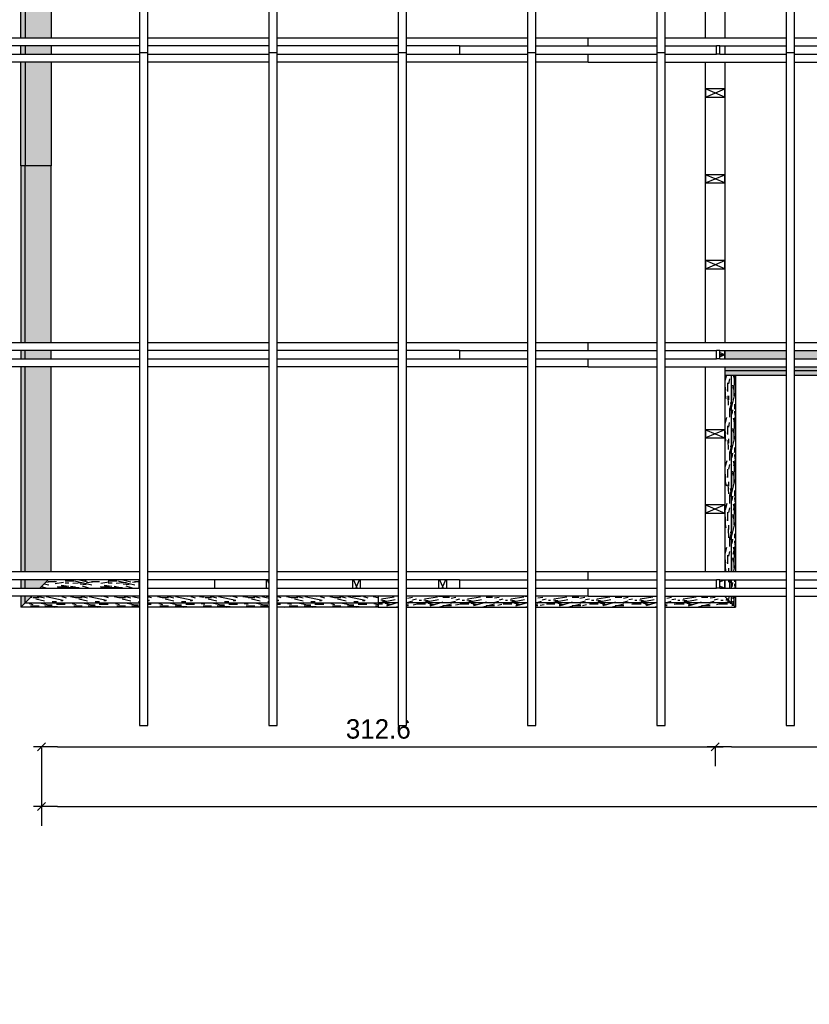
# Model space of a CAD drawing. Header units: millimetres. Extents: x 19458 to 19711, y 4351 to 4752.
# Tile 7 of 256: x 19485.17 to 19488.84, y 4513.9 to 4518.47. Entities that reach past the tile are written whole.
import ezdxf

# ---------------------------------------------------------------- set-up
doc = ezdxf.new("R2010")
doc.units = ezdxf.units.MM
doc.set_wipeout_variables(frame=1)
for name, color, linetype in [('0 @ 0.5', 7, 'Continuous'), ('ALFAJIAS', 3, 'Continuous'), ('BOTAGUAS', 8, 'Continuous'), ('CLAVADORES', 1, 'Continuous'), ('cotas', 1, 'Continuous'), ('cotas @ 500', 1, 'Continuous'), ('PANELES PARED', 8, 'Continuous')]:
    doc.layers.add(name, color=color, linetype=linetype)
doc.styles.add('century gothic', font='GOTHIC.TTF')
doc.styles.add('COTAS SMC', font='GOTHIC.TTF')
doc.dimstyles.new('ANOTATIVE 100 SMCONSTRUCCIONES', dxfattribs={"dimscale": 0, "dimtxt": 0.18, "dimasz": 0.15, "dimexe": 0.18, "dimexo": 0.09, "dimgap": 0.1, "dimtad": 1, "dimzin": 0, "dimdsep": 46, "dimtxsty": 'century gothic', "dimblk1": 'FLECHA1', "dimblk2": 'FLECHA1', "dimsah": 1, "dimcen": 0.18, "dimdle": 0.075, "dimclrd": 1, "dimclre": 1, "dimclrt": 2, "dimaunit": 1, "dimadec": 0, "dimazin": 0, "dimtfac": 0.75, "dimtix": 1, "dimtmove": 2, "dimatfit": 3, "dimfxl": 0.09, "dimtvp": 1.5, "dimtfill": 1, "dimtolj": 1, "dimtzin": 0, "dimarcsym": 0})
doc.dimstyles.new('ANOTATIVE CM SMCONSTRUCCIONES', dxfattribs={"dimscale": 0, "dimtxt": 0.18, "dimasz": 0.15, "dimexe": 0.18, "dimexo": 0.18, "dimgap": 0.07, "dimtad": 1, "dimdec": 1, "dimlfac": 100, "dimdsep": 46, "dimtxsty": 'century gothic', "dimblk1": 'FLECHA1', "dimblk2": 'FLECHA1', "dimsah": 1, "dimcen": 0.18, "dimdle": 0.075, "dimclrd": 1, "dimclre": 1, "dimclrt": 2, "dimaunit": 1, "dimadec": 0, "dimazin": 2, "dimtfac": 0.75, "dimtdec": 1, "dimtix": 1, "dimtmove": 2, "dimatfit": 3, "dimfxl": 0.09, "dimtvp": 1.5, "dimtfill": 1, "dimtolj": 1, "dimtzin": 0, "dimarcsym": 0})
doc.dimstyles.new('PIES SMCONSTRUCCIONES', dxfattribs={"dimscale": 0, "dimtxt": 0.18, "dimasz": 0.2, "dimexe": 0.18, "dimexo": 0, "dimgap": 0.1, "dimtad": 1, "dimdec": 0, "dimlfac": 39.370079, "dimzin": 0, "dimdsep": 46, "dimlunit": 4, "dimtxsty": 'COTAS SMC', "dimblk1": 'FLECHA1', "dimblk2": 'FLECHA1', "dimsah": 1, "dimcen": 0.2, "dimdle": 0.075, "dimclrd": 1, "dimclre": 1, "dimclrt": 2, "dimaunit": 1, "dimadec": 0, "dimazin": 0, "dimtfac": 0.75, "dimtdec": 0, "dimtix": 1, "dimtmove": 2, "dimatfit": 3, "dimfxl": 0.09, "dimtvp": 1.5, "dimtfill": 1, "dimtolj": 1, "dimtzin": 0, "dimarcsym": 0})
pattern_1 = [(0, (31.14303, 0.156), (0, 0.2), [0.04, -0.16]), (8.9726, (31.145034, 0.048), (1.200000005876, 0.199999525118), [0.0384708, -3.8086058]), (5.7105, (31.143034, 0.06), (1.800000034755, 0.19999710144), [0.0401996, -1.9697752]), (344.5779, (31.1430343, 0.12), (2.1999999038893, -0.5999974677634), [0.0601664, -5.9564754]), (353.6599, (31.147034, 0.186), (0.200000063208, 4.086e-07), [0.0362216, -1.7748552]), (345.0686, (31.153034, 0.072), (0.799999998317, -0.199999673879), [0.0310484, -3.0737864]), (348.6901, (31.083034, 0.188), (0.2000000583, 7.413e-08), [0.0815844, -0.9382194]), (5.7105, (31.145034, 0.03), (1.800000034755, 0.19999710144), [0.0200998, -1.989875]), (0, (31.14303, 0.114), (0, 0.2), [0.02, -0.18]), (0, (31.10303, 0.138), (0, 0.2), [0.06, -0.14]), (11.3099, (31.143034, 0.168), (0.79999995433, 0.19999948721), [0.020396, -0.9994078]), (2.7263, (31.123034, 0.094), (4.0000000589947, 0.1999992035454), [0.0420476, -4.1627116]), (352.4054, (31.133034, 0.088), (1.599999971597, -0.19999873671), [0.0302654, -2.9962834]), (0, (31.12303, 0.012), (0, 0.2), [0.04, -0.16]), (358.8309, (31.1030343, 0.002), (0.2000000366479, 1.5360345e-07), [0.0980204, -9.70402]), (0, (31.10303, 0.152), (0, 0.2), [0.02, -0.18]), (0, (31.12303, 0.168), (0, 0.2), [0.02, -0.18]), (0, (31.03303, 0.186), (0, 0.2), [0.03, -0.17]), (350.5377, (31.087034, 0.196), (0.200000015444, 7.752e-08), [0.0608276, -1.1557248]), (0, (31.02303, 0.196), (0, 0.2), [0.04, -0.16]), (0, (31.00103, 0.016), (0, 0.2), [0.022, -0.178]), (0, (31.10303, 0.026), (0, 0.2), [0.02, -0.18]), (0, (31.00103, 0.032), (0, 0.2), [0.042, -0.158]), (5.4403, (31.103034, 0.044), (1.9999999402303, 0.199998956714), [0.04219, -4.1768144]), (0, (31.10503, 0.06), (0, 0.2), [0.038, -0.162]), (0, (31.00103, 0.064), (0, 0.2), [0.022, -0.178]), (358.8309, (31.0250343, 0.096), (0.2000000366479, 1.5360345e-07), [0.0980204, -9.70402]), (0, (31.04303, 0.114), (0, 0.2), [0.02, -0.18]), (0, (31.02303, 0.12), (0, 0.2), [0.02, -0.18]), (0, (31.10303, 0.12), (0, 0.2), [0.04, -0.16]), (0, (31.06303, 0.124), (0, 0.2), [0.02, -0.18]), (0, (31.02303, 0.148), (0, 0.2), [0.04, -0.16]), (19.6538, (31.077034, 0.064), (2.200000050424, 0.79999891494), [0.0297322, -2.9434812]), (11.3099, (31.043034, 0.12), (0.79999995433, 0.19999948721), [0.020396, -0.9994078]), (11.3099, (31.123034, 0.11), (0.79999995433, 0.19999948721), [0.020396, -0.9994078]), (5.7105, (31.063034, 0.186), (1.800000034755, 0.19999710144), [0.0200998, -1.989875]), (349.6952, (31.001034, 0.2), (1.199999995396, -0.19999893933), [0.0223606, -2.213707]), (348.6901, (31.023034, 0.016), (0.2000000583, 7.413e-08), [0.020396, -0.9994078]), (90, (31.04303, 0.012), (-0.2, 1e-17), [0, -0.2]), (346.6076, (31.001034, 0.124), (3.400000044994, -0.7999939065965), [0.043174, -4.2742308]), (11.3099, (31.123034, 0.152), (0.79999995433, 0.19999948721), [0.020396, -0.9994078]), (10.3048, (31.123034, 0.026), (0.999999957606, 0.199999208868), [0.0223606, -2.213707]), (348.6901, (31.063034, 0.114), (0.2000000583, 7.413e-08), [0.020396, -0.9994078]), (348.6901, (31.083034, 0.124), (0.2000000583, 7.413e-08), [0.020396, -0.9994078]), (341.5651, (31.001034, 0.104), (0.19999995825, 2.3367e-07), [0.0252982, -0.6071572]), (345.9638, (31.023034, 0.172), (0.19999992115, 2.4875e-07), [0.0824622, -0.7421588]), (343.3008, (31.063034, 0.186), (1.399999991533, -0.39999874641), [0.0626418, -2.025419]), (0, (31.06303, 0.196), (0, 0.2), [0.024, -0.176]), (345.9638, (31.043034, 0.032), (0.19999992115, 2.4875e-07), [0.0824622, -0.7421588]), (345.9638, (31.023034, 0.046), (0.19999992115, 2.4875e-07), [0.0824622, -0.7421588]), (345.9638, (31.023034, 0.064), (0.19999992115, 2.4875e-07), [0.0824622, -0.7421588]), (349.6952, (31.001034, 0.152), (1.199999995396, -0.19999893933), [0.0223606, -2.213707]), (345.9638, (31.063034, 0.148), (0.19999992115, 2.4875e-07), [0.041231, -0.78339]), (349.6952, (31.001034, 0.088), (1.199999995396, -0.19999893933), [0.0223606, -2.213707]), (357.6141, (31.105034, 0.074), (0.199999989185, 2.452822e-07), [0.0480416, -4.756123]), (349.6952, (31.083034, 0.11), (1.199999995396, -0.19999893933), [0.0223606, -2.213707]), (12.5288, (31.105034, 0.106), (0.800000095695, 0.199999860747), [0.018439, -1.8254698]), (349.5626, (31.0010343, 0.078), (2.199999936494, -0.3999970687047), [0.0772788, -7.650591]), (351.8699, (31.077034, 0.064), (0.199999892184, -4.835e-08), [0.0282842, -1.3859292]), (4.7636, (31.023034, 0.084), (2.199999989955, 0.199998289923), [0.0481664, -2.3601524]), (0, (31.07103, 0.088), (0, 0.2), [0.062, -0.138]), (344.7449, (31.001034, 0.178), (0.799999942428, -0.199999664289), [0.0228036, -2.2575472]), (350.5377, (31.043034, 0.012), (0.200000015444, 7.752e-08), [0.0608276, -1.1557248]), (340.0169, (31.001034, 0.054), (0.599999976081, -0.19999986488), [0.0234094, -2.3175304]), (0, (31.16303, 0.172), (0, 0.2), [0.01, -0.19]), (0, (31.16303, 0.084), (0, 0.2), [0.02, -0.18]), (11.3099, (31.163034, 0.012), (0.79999995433, 0.19999948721), [0.020396, -0.9994078]), (0, (31.16503, 0.032), (0, 0.2), [0.036, -0.164]), (343.3008, (31.163034, 0.138), (1.399999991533, -0.39999874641), [0.0208806, -2.0671802]), (348.0207, (31.1650343, 0.096), (3.7999999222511, -0.8002195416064), [0.0368014, -6.7101288]), (90, (31.16303, 0.012), (-0.2, 1e-17), [0, -0.2]), (0, (31.18303, 0.016), (0, 0.2), [0.018, -0.182]), (0, (31.18303, 0.054), (0, 0.2), [0.018, -0.182]), (0, (31.18303, 0.064), (0, 0.2), [0.018, -0.182]), (336.0376, (31.183034, 0.132), (1.400000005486, -0.599997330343), [0.0196978, -1.9500724]), (348.5163, (31.1830343, 0.156), (0.99999999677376, -0.2000310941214), [0.0183676, -13.043105]), (341.5651, (31.183034, 0.084), (0.19999995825, 2.3367e-07), [0.0189736, -0.6134816]), (347.4712, (31.183034, 0.182), (1.000000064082, -0.19999992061), [0.018439, -1.8254698])]

# ---------------------------------------------------------------- blocks, each defined once
blk = doc.blocks.new('FLECHA1')
at = {"color": 4}
blk.add_line((-0.246176, -0.248081), (0.248081, 0.25), dxfattribs=at)
at = {"color": 1}
blk.add_line((-1, 0), (0.496162, 0), dxfattribs=at)
blk = doc.blocks.new('*D509')
at = {"layer": 'cotas', "color": 1, "lineweight": -2, "transparency": 16777216}
for p, q in [((19614.326, 4625.8448), (19614.326, 4700.8448)), ((19570.9836, 4550.8448), (19524.326, 4550.8448)), ((19614.326, 4548.4298), (19614.326, 4550.8448)), ((19570.5339, 4548.4298), (19524.326, 4548.4298)), ((19614.326, 4473.4298), (19614.326, 4398.4298))]:
    blk.add_line(p, q, dxfattribs=at)
at = {"layer": 'Defpoints', "color": 0, "transparency": 16777216}
for p in [(19614.326, 4550.8448), (19615.9836, 4550.8448), (19615.5339, 4548.4298)]:
    blk.add_point(p, dxfattribs=at)
at = {"layer": 'cotas', "color": 1, "lineweight": -2, "transparency": 16777216, "xscale": 75, "yscale": 75, "zscale": 75}
for p, rotation in [((19614.326, 4550.8448), 270), ((19614.326, 4548.4298), 90)]:
    blk.add_blockref('FLECHA1', p, dxfattribs=dict(at, rotation=rotation))
at = {"layer": 'cotas', "color": 2, "transparency": 16777216, "insert": (19517.3376, 4549.6373), "char_height": 90, "attachment_point": 5, "rotation": 90, "style": 'century gothic', "bg_fill": 3, "box_fill_scale": 1.1, "bg_fill_color": 256, "bg_fill_true_color": 13158600, "bg_fill_transparency": 0}
blk.add_mtext('\\A1;2.42', dxfattribs=at)
blk = doc.blocks.new('*D564')
at = {"layer": 'cotas', "color": 1, "lineweight": -2, "transparency": 16777216}
for p, q in [((19620.0128, 4651.7533), (19620.0128, 4751.7533)), ((19620.4168, 4551.7533), (19530.0128, 4551.7533)), ((19620.0128, 4550.5333), (19620.0128, 4551.7533)), ((19620.4168, 4550.5333), (19530.0128, 4550.5333)), ((19620.0128, 4450.5333), (19620.0128, 4350.5333))]:
    blk.add_line(p, q, dxfattribs=at)
at = {"layer": 'Defpoints', "color": 0, "transparency": 16777216}
for p in [(19620.0128, 4551.7533), (19620.4168, 4551.7533), (19620.4168, 4550.5333)]:
    blk.add_point(p, dxfattribs=at)
at = {"layer": 'cotas', "color": 1, "lineweight": -2, "transparency": 16777216, "xscale": 100, "yscale": 100, "zscale": 100}
for p, rotation in [((19620.0128, 4551.7533), 270), ((19620.0128, 4550.5333), 90)]:
    blk.add_blockref('FLECHA1', p, dxfattribs=dict(at, rotation=rotation))
at = {"layer": 'cotas', "color": 2, "transparency": 16777216, "insert": (19523.8809, 4551.1433), "char_height": 90, "attachment_point": 5, "rotation": 90, "style": 'COTAS SMC', "bg_fill": 3, "box_fill_scale": 1.1, "bg_fill_color": 256, "bg_fill_true_color": 13158600, "bg_fill_transparency": 0}
blk.add_mtext("\\A1;4'", dxfattribs=at)
blk = doc.blocks.new('*D119')
at = {"color": 1, "lineweight": -2, "transparency": 16777216}
for p, q in [((19485.2736, 4515.0891), (19485.2736, 4515.0046)), ((19485.3486, 4515.0946), (19488.3248, 4515.0946)), ((19488.3998, 4515.0891), (19488.3998, 4515.0046))]:
    blk.add_line(p, q, dxfattribs=at)
at = {"layer": 'Defpoints', "color": 0, "transparency": 16777216}
for p in [(19485.2736, 4515.1791), (19488.3998, 4515.1791), (19488.3998, 4515.0946)]:
    blk.add_point(p, dxfattribs=at)
at = {"color": 1, "lineweight": -2, "transparency": 16777216, "xscale": 0.075, "yscale": 0.075, "zscale": 0.075, "rotation": 180}
blk.add_blockref('FLECHA1', (19485.2736, 4515.0946), dxfattribs=at)
at = {"color": 1, "lineweight": -2, "transparency": 16777216, "xscale": 0.075, "yscale": 0.075, "zscale": 0.075}
blk.add_blockref('FLECHA1', (19488.3998, 4515.0946), dxfattribs=at)
at = {"color": 2, "transparency": 16777216, "insert": (19486.8367, 4515.1768), "char_height": 0.09, "attachment_point": 5, "style": 'century gothic', "bg_fill": 3, "box_fill_scale": 1.1, "bg_fill_color": 256, "bg_fill_true_color": 13158600, "bg_fill_transparency": 0}
blk.add_mtext('\\A1;312.6', dxfattribs=at)
blk = doc.blocks.new('*D120')
at = {"color": 1, "lineweight": -2, "transparency": 16777216}
for p, q in [((19490.0498, 4515.0994), (19490.0498, 4515.0046)), ((19488.3998, 4515.0891), (19488.3998, 4515.0046)), ((19488.4748, 4515.0946), (19489.9748, 4515.0946))]:
    blk.add_line(p, q, dxfattribs=at)
at = {"layer": 'Defpoints', "color": 0, "transparency": 16777216}
for p in [(19488.3998, 4515.1791), (19490.0498, 4515.1894), (19490.0498, 4515.0946)]:
    blk.add_point(p, dxfattribs=at)
at = {"color": 1, "lineweight": -2, "transparency": 16777216, "xscale": 0.075, "yscale": 0.075, "zscale": 0.075, "rotation": 180}
blk.add_blockref('FLECHA1', (19488.3998, 4515.0946), dxfattribs=at)
at = {"color": 1, "lineweight": -2, "transparency": 16777216, "xscale": 0.075, "yscale": 0.075, "zscale": 0.075}
blk.add_blockref('FLECHA1', (19490.0498, 4515.0946), dxfattribs=at)
at = {"color": 2, "transparency": 16777216, "insert": (19489.2248, 4515.1768), "char_height": 0.09, "attachment_point": 5, "style": 'century gothic', "bg_fill": 3, "box_fill_scale": 1.1, "bg_fill_color": 256, "bg_fill_true_color": 13158600, "bg_fill_transparency": 0}
blk.add_mtext('\\A1;165', dxfattribs=at)
blk = doc.blocks.new('*D123')
at = {"color": 1, "lineweight": -2, "transparency": 16777216}
for p, q in [((19495.4635, 4515.1494), (19495.4635, 4514.7279)), ((19485.2736, 4515.0891), (19485.2736, 4514.7279)), ((19485.3486, 4514.8179), (19495.3885, 4514.8179))]:
    blk.add_line(p, q, dxfattribs=at)
at = {"layer": 'Defpoints', "color": 0, "transparency": 16777216}
for p in [(19495.4635, 4515.2394), (19485.2736, 4515.1791), (19495.4635, 4514.8179)]:
    blk.add_point(p, dxfattribs=at)
at = {"color": 1, "lineweight": -2, "transparency": 16777216, "xscale": 0.075, "yscale": 0.075, "zscale": 0.075, "rotation": 180}
blk.add_blockref('FLECHA1', (19485.2736, 4514.8179), dxfattribs=at)
at = {"color": 1, "lineweight": -2, "transparency": 16777216, "xscale": 0.075, "yscale": 0.075, "zscale": 0.075}
blk.add_blockref('FLECHA1', (19495.4635, 4514.8179), dxfattribs=at)
at = {"color": 2, "transparency": 16777216, "insert": (19490.3686, 4514.9001), "char_height": 0.09, "attachment_point": 5, "style": 'century gothic', "bg_fill": 3, "box_fill_scale": 1.1, "bg_fill_color": 256, "bg_fill_true_color": 13158600, "bg_fill_transparency": 0}
blk.add_mtext('\\A1;1019', dxfattribs=at)
blk = doc.blocks.new('*D112')
at = {"color": 1, "lineweight": -2, "transparency": 16777216}
for p, q in [((19485.1386, 4522.2209), (19483.7063, 4522.2209)), ((19483.7963, 4515.8675), (19483.7963, 4522.1459)), ((19485.1386, 4515.7925), (19483.7063, 4515.7925))]:
    blk.add_line(p, q, dxfattribs=at)
at = {"layer": 'Defpoints', "color": 0, "transparency": 16777216}
for p in [(19483.7963, 4522.2209), (19485.2286, 4522.2209), (19485.2286, 4515.7925)]:
    blk.add_point(p, dxfattribs=at)
at = {"color": 1, "lineweight": -2, "transparency": 16777216, "xscale": 0.075, "yscale": 0.075, "zscale": 0.075}
for p, rotation in [((19483.7963, 4522.2209), 90), ((19483.7963, 4515.7925), 270)]:
    blk.add_blockref('FLECHA1', p, dxfattribs=dict(at, rotation=rotation))
at = {"color": 2, "transparency": 16777216, "insert": (19483.714, 4519.0067), "char_height": 0.09, "attachment_point": 5, "rotation": 90, "style": 'century gothic', "bg_fill": 3, "box_fill_scale": 1.1, "bg_fill_color": 256, "bg_fill_true_color": 13158600, "bg_fill_transparency": 0}
blk.add_mtext('\\A1;642.8', dxfattribs=at)
blk = doc.blocks.new('B08')
blk.add_wipeout([(19476.2108, 4516.8175), (19476.2108, 4516.9575), (19474.2871, 4516.9575), (19474.2871, 4516.8175)]).dxf.layer = 'BOTAGUAS'
at = {"layer": 'BOTAGUAS'}
h = blk.add_hatch(dxfattribs=at)
h.set_pattern_fill('MADERA_03', color=250, scale=0.2, pattern_type=2)
h.set_pattern_definition(pattern_1)
h.paths.add_polyline_path([(19476.2108, 4516.8175), (19476.2108, 4516.9575), (19474.2871, 4516.9575), (19474.2871, 4516.8175)])
blk.add_line((19476.2108, 4516.8375), (19474.2871, 4516.8375), dxfattribs=at)
blk.add_lwpolyline([(19476.2108, 4516.8175), (19476.2108, 4516.9575), (19474.2871, 4516.9575), (19474.2871, 4516.8175)], close=True, dxfattribs=at)
blk = doc.blocks.new('B02')
blk.add_wipeout([(19443.983, 4515.7425), (19444.123, 4515.8825), (19445.6411, 4515.8825), (19445.6411, 4515.7425)]).dxf.layer = 'BOTAGUAS'
at = {"layer": 'BOTAGUAS'}
h = blk.add_hatch(dxfattribs=at)
h.set_pattern_fill('MADERA_03', color=250, scale=0.2, pattern_type=2)
h.set_pattern_definition(pattern_1)
h.paths.add_polyline_path([(19443.983, 4515.7425), (19444.123, 4515.8825), (19445.6411, 4515.8825), (19445.6411, 4515.7425)])
blk.add_line((19444.003, 4515.7625), (19445.6411, 4515.7625), dxfattribs=at)
blk.add_lwpolyline([(19443.983, 4515.7425), (19444.123, 4515.8825), (19445.6411, 4515.8825), (19445.6411, 4515.7425)], close=True, dxfattribs=at)
blk = doc.blocks.new('B03')
blk.add_wipeout([(19447.2492, 4516.8675), (19447.2992, 4516.8675), (19447.2992, 4515.7425), (19447.1592, 4515.8825), (19447.1592, 4516.9125), (19447.2492, 4516.9125)]).dxf.layer = 'BOTAGUAS'
at = {"layer": 'BOTAGUAS'}
h = blk.add_hatch(dxfattribs=at)
h.set_pattern_fill('MADERA_03', color=250, scale=0.2, angle=90, pattern_type=2)
h.set_pattern_definition([(90, (12.65866, 0.142), (-0.2, 1e-17), [0.04, -0.16]), (98.9726, (12.766661, 0.144), (-0.199999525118, 1.200000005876), [0.0384708, -3.8086058]), (95.7105, (12.754661, 0.142), (-0.19999710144, 1.800000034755), [0.0401996, -1.9697752]), (74.5779, (12.694661, 0.142), (0.5999974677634, 2.1999999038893), [0.0601664, -5.9564754]), (83.6599, (12.62866, 0.146), (-4.086e-07, 0.200000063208), [0.0362216, -1.7748552]), (75.0686, (12.742661, 0.152), (0.199999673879, 0.799999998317), [0.0310484, -3.0737864]), (78.6901, (12.62666, 0.082), (-7.413e-08, 0.2000000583), [0.0815844, -0.9382194]), (95.7105, (12.784661, 0.144), (-0.19999710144, 1.800000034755), [0.0200998, -1.989875]), (90, (12.70066, 0.142), (-0.2, 1e-17), [0.02, -0.18]), (90, (12.67666, 0.102), (-0.2, 1e-17), [0.06, -0.14]), (101.3099, (12.64666, 0.142), (-0.19999948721, 0.79999995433), [0.020396, -0.9994078]), (92.7263, (12.720661, 0.122), (-0.1999992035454, 4.0000000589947), [0.0420476, -4.1627116]), (82.4054, (12.726661, 0.132), (0.19999873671, 1.599999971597), [0.0302654, -2.9962834]), (90, (12.80266, 0.122), (-0.2, 1e-17), [0.04, -0.16]), (88.8309, (12.812661, 0.102), (-1.5360345e-07, 0.2000000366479), [0.0980204, -9.70402]), (90, (12.66266, 0.102), (-0.2, 1e-17), [0.02, -0.18]), (90, (12.64666, 0.122), (-0.2, 1e-17), [0.02, -0.18]), (90, (12.62866, 0.032), (-0.2, 1e-17), [0.03, -0.17]), (80.5377, (12.61866, 0.086), (-7.752e-08, 0.200000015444), [0.0608276, -1.1557248]), (90, (12.61866, 0.022), (-0.2, 1e-17), [0.04, -0.16]), (90, (12.79866, 1e-18), (-0.2, 1e-17), [0.022, -0.178]), (90, (12.78866, 0.102), (-0.2, 1e-17), [0.02, -0.18]), (90, (12.78266, 2e-18), (-0.2, 1e-17), [0.042, -0.158]), (95.4403, (12.770661, 0.102), (-0.199998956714, 1.9999999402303), [0.04219, -4.1768144]), (90, (12.75466, 0.104), (-0.2, 1e-17), [0.038, -0.162]), (90, (12.75066, 4e-18), (-0.2, 1e-17), [0.022, -0.178]), (88.8309, (12.718661, 0.024), (-1.5360345e-07, 0.2000000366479), [0.0980204, -9.70402]), (90, (12.70066, 0.042), (-0.2, 1e-17), [0.02, -0.18]), (90, (12.69466, 0.022), (-0.2, 1e-17), [0.02, -0.18]), (90, (12.69466, 0.102), (-0.2, 1e-17), [0.04, -0.16]), (90, (12.69066, 0.062), (-0.2, 1e-17), [0.02, -0.18]), (90, (12.66666, 0.022), (-0.2, 1e-17), [0.04, -0.16]), (109.6538, (12.750661, 0.076), (-0.79999891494, 2.200000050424), [0.0297322, -2.9434812]), (101.3099, (12.69466, 0.042), (-0.19999948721, 0.79999995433), [0.020396, -0.9994078]), (101.3099, (12.70466, 0.122), (-0.19999948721, 0.79999995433), [0.020396, -0.9994078]), (95.7105, (12.628661, 0.062), (-0.19999710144, 1.800000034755), [0.0200998, -1.989875]), (79.6952, (12.614661, 1e-17), (0.19999893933, 1.199999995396), [0.0223606, -2.213707]), (78.6901, (12.79866, 0.022), (-7.413e-08, 0.2000000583), [0.020396, -0.9994078]), (180, (12.80266, 0.042), (-2e-17, -0.2), [0, -0.2]), (76.6076, (12.690661, 8e-18), (0.7999939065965, 3.400000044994), [0.043174, -4.2742308]), (101.3099, (12.66266, 0.122), (-0.19999948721, 0.79999995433), [0.020396, -0.9994078]), (100.3048, (12.788661, 0.122), (-0.199999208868, 0.999999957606), [0.0223606, -2.213707]), (78.6901, (12.70066, 0.062), (-7.413e-08, 0.2000000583), [0.020396, -0.9994078]), (78.6901, (12.69066, 0.082), (-7.413e-08, 0.2000000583), [0.020396, -0.9994078]), (71.5651, (12.71066, 6e-18), (-2.3367e-07, 0.19999995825), [0.0252982, -0.6071572]), (75.9638, (12.64266, 0.022), (-2.4875e-07, 0.19999992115), [0.0824622, -0.7421588]), (73.3008, (12.628661, 0.062), (0.39999874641, 1.399999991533), [0.0626418, -2.025419]), (90, (12.61866, 0.062), (-0.2, 1e-17), [0.024, -0.176]), (75.9638, (12.78266, 0.042), (-2.4875e-07, 0.19999992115), [0.0824622, -0.7421588]), (75.9638, (12.76866, 0.022), (-2.4875e-07, 0.19999992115), [0.0824622, -0.7421588]), (75.9638, (12.75066, 0.022), (-2.4875e-07, 0.19999992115), [0.0824622, -0.7421588]), (79.6952, (12.662661, 9e-18), (0.19999893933, 1.199999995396), [0.0223606, -2.213707]), (75.9638, (12.66666, 0.062), (-2.4875e-07, 0.19999992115), [0.041231, -0.78339]), (79.6952, (12.726661, 5e-18), (0.19999893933, 1.199999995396), [0.0223606, -2.213707]), (87.6141, (12.740661, 0.104), (-2.452822e-07, 0.199999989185), [0.0480416, -4.756123]), (79.6952, (12.704661, 0.082), (0.19999893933, 1.199999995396), [0.0223606, -2.213707]), (102.5288, (12.70866, 0.104), (-0.199999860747, 0.800000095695), [0.018439, -1.8254698]), (79.5626, (12.736661, 5e-18), (0.3999970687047, 2.199999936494), [0.0772788, -7.650591]), (81.8699, (12.75066, 0.076), (4.835e-08, 0.199999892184), [0.0282842, -1.3859292]), (94.7636, (12.730661, 0.022), (-0.199998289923, 2.199999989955), [0.0481664, -2.3601524]), (90, (12.72666, 0.07), (-0.2, 1e-17), [0.062, -0.138]), (74.7449, (12.636661, 1e-17), (0.199999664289, 0.799999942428), [0.0228036, -2.2575472]), (80.5377, (12.80266, 0.042), (-7.752e-08, 0.200000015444), [0.0608276, -1.1557248]), (70.0169, (12.760661, 3e-18), (0.19999986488, 0.599999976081), [0.0234094, -2.3175304]), (90, (12.64266, 0.162), (-0.2, 1e-17), [0.01, -0.19]), (90, (12.73066, 0.162), (-0.2, 1e-17), [0.02, -0.18]), (101.3099, (12.80266, 0.162), (-0.19999948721, 0.79999995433), [0.020396, -0.9994078]), (90, (12.78266, 0.164), (-0.2, 1e-17), [0.036, -0.164]), (73.3008, (12.676661, 0.162), (0.39999874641, 1.399999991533), [0.0208806, -2.0671802]), (78.0207, (12.718661, 0.164), (0.8002195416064, 3.7999999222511), [0.0368014, -6.7101288]), (180, (12.80266, 0.162), (-2e-17, -0.2), [0, -0.2]), (90, (12.79866, 0.182), (-0.2, 1e-17), [0.018, -0.182]), (90, (12.76066, 0.182), (-0.2, 1e-17), [0.018, -0.182]), (90, (12.75066, 0.182), (-0.2, 1e-17), [0.018, -0.182]), (66.0376, (12.682661, 0.182), (0.599997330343, 1.400000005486), [0.0196978, -1.9500724]), (78.5163, (12.658661, 0.182), (0.2000310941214, 0.99999999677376), [0.0183676, -13.043105]), (71.5651, (12.73066, 0.182), (-2.3367e-07, 0.19999995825), [0.0189736, -0.6134816]), (77.4712, (12.63266, 0.182), (0.19999992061, 1.000000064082), [0.018439, -1.8254698])])
h.paths.add_polyline_path([(19447.2492, 4516.8675), (19447.2992, 4516.8675), (19447.2992, 4515.7425), (19447.1592, 4515.8825), (19447.1592, 4516.9125), (19447.2492, 4516.9125)])
blk.add_line((19447.2792, 4515.7625), (19447.2792, 4516.8675), dxfattribs=at)
blk.add_lwpolyline([(19447.2492, 4516.8675), (19447.2992, 4516.8675), (19447.2992, 4515.7425), (19447.1592, 4515.8825), (19447.1592, 4516.9125), (19447.2492, 4516.9125)], close=True, dxfattribs=at)
blk = doc.blocks.new('PZ1')
at = {"layer": 'PANELES PARED'}
for p, q in [((19503.9863, 4507.8495), (19504.0243, 4507.7595)), ((19503.9863, 4507.7595), (19504.0243, 4507.8495))]:
    blk.add_line(p, q, dxfattribs=at)
blk.add_lwpolyline([(19503.9863, 4507.7595), (19504.0243, 4507.7595), (19504.0243, 4507.8495), (19503.9863, 4507.8495)], close=True, dxfattribs=at)
blk = doc.blocks.new('MJKU')
blk.add_wipeout([(19510.829, 4524.6077), (19513.4568, 4524.6077), (19513.4568, 4524.5177), (19510.829, 4524.5177)]).dxf.layer = 'PANELES PARED'
at = {"layer": 'PANELES PARED'}
blk.add_line((19513.1074, 4524.5177), (19513.1074, 4524.6077), dxfattribs=at)
blk.add_lwpolyline([(19510.829, 4524.6077), (19513.4568, 4524.6077), (19513.4568, 4524.5177), (19510.829, 4524.5177)], close=True, dxfattribs=at)
for p in [(6.8427, 16.7583), (7.2427, 16.7583), (7.6427, 16.7583), (8.0427, 16.7583), (8.4427, 16.7583), (8.8427, 16.7583)]:
    blk.add_blockref('PZ1', p)
blk = doc.blocks.new('MKJT')
blk.add_wipeout([(19515.4568, 4524.6077), (19516.5768, 4524.6077), (19516.5768, 4524.5177), (19515.4568, 4524.5177)]).dxf.layer = 'PANELES PARED'
at = {"layer": 'PANELES PARED'}
blk.add_lwpolyline([(19515.4568, 4524.6077), (19516.5768, 4524.6077), (19516.5768, 4524.5177), (19515.4568, 4524.5177)], close=True, dxfattribs=at)
for p in [(11.4705, 16.7583), (11.8185, 16.7583), (12.1665, 16.7583), (12.5145, 16.7583), (12.5525, 16.7583)]:
    blk.add_blockref('PZ1', p)
blk = doc.blocks.new('B01')
blk.add_wipeout([(19443.983, 4515.7425), (19444.123, 4515.8825), (19444.123, 4517.7875), (19443.983, 4517.7875)]).dxf.layer = 'BOTAGUAS'
at = {"layer": 'BOTAGUAS'}
h = blk.add_hatch(dxfattribs=at)
h.set_pattern_fill('MADERA_03', color=250, scale=0.2, angle=90, pattern_type=2)
h.set_pattern_definition([(90, (-0.156, 0.142), (-0.2, 1e-17), [0.04, -0.16]), (98.9726, (-0.048, 0.144), (-0.199999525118, 1.200000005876), [0.0384708, -3.8086058]), (95.7105, (-0.06, 0.142), (-0.19999710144, 1.800000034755), [0.0401996, -1.9697752]), (74.5779, (-0.12, 0.142), (0.5999974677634, 2.1999999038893), [0.0601664, -5.9564754]), (83.6599, (-0.186, 0.146), (-4.086e-07, 0.200000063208), [0.0362216, -1.7748552]), (75.0686, (-0.072, 0.152), (0.199999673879, 0.799999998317), [0.0310484, -3.0737864]), (78.6901, (-0.188, 0.082), (-7.413e-08, 0.2000000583), [0.0815844, -0.9382194]), (95.7105, (-0.03, 0.144), (-0.19999710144, 1.800000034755), [0.0200998, -1.989875]), (90, (-0.114, 0.142), (-0.2, 1e-17), [0.02, -0.18]), (90, (-0.138, 0.102), (-0.2, 1e-17), [0.06, -0.14]), (101.3099, (-0.168, 0.142), (-0.19999948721, 0.79999995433), [0.020396, -0.9994078]), (92.7263, (-0.094, 0.122), (-0.1999992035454, 4.0000000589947), [0.0420476, -4.1627116]), (82.4054, (-0.088, 0.132), (0.19999873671, 1.599999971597), [0.0302654, -2.9962834]), (90, (-0.012, 0.122), (-0.2, 1e-17), [0.04, -0.16]), (88.8309, (-0.002, 0.102), (-1.5360345e-07, 0.2000000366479), [0.0980204, -9.70402]), (90, (-0.152, 0.102), (-0.2, 1e-17), [0.02, -0.18]), (90, (-0.168, 0.122), (-0.2, 1e-17), [0.02, -0.18]), (90, (-0.186, 0.032), (-0.2, 1e-17), [0.03, -0.17]), (80.5377, (-0.196, 0.086), (-7.752e-08, 0.200000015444), [0.0608276, -1.1557248]), (90, (-0.196, 0.022), (-0.2, 1e-17), [0.04, -0.16]), (90, (-0.016, 1e-18), (-0.2, 1e-17), [0.022, -0.178]), (90, (-0.026, 0.102), (-0.2, 1e-17), [0.02, -0.18]), (90, (-0.032, 2e-18), (-0.2, 1e-17), [0.042, -0.158]), (95.4403, (-0.044, 0.102), (-0.199998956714, 1.9999999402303), [0.04219, -4.1768144]), (90, (-0.06, 0.104), (-0.2, 1e-17), [0.038, -0.162]), (90, (-0.064, 4e-18), (-0.2, 1e-17), [0.022, -0.178]), (88.8309, (-0.096, 0.024), (-1.5360345e-07, 0.2000000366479), [0.0980204, -9.70402]), (90, (-0.114, 0.042), (-0.2, 1e-17), [0.02, -0.18]), (90, (-0.12, 0.022), (-0.2, 1e-17), [0.02, -0.18]), (90, (-0.12, 0.102), (-0.2, 1e-17), [0.04, -0.16]), (90, (-0.124, 0.062), (-0.2, 1e-17), [0.02, -0.18]), (90, (-0.148, 0.022), (-0.2, 1e-17), [0.04, -0.16]), (109.6538, (-0.064, 0.076), (-0.79999891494, 2.200000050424), [0.0297322, -2.9434812]), (101.3099, (-0.12, 0.042), (-0.19999948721, 0.79999995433), [0.020396, -0.9994078]), (101.3099, (-0.11, 0.122), (-0.19999948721, 0.79999995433), [0.020396, -0.9994078]), (95.7105, (-0.186, 0.062), (-0.19999710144, 1.800000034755), [0.0200998, -1.989875]), (79.6952, (-0.2, 1e-17), (0.19999893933, 1.199999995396), [0.0223606, -2.213707]), (78.6901, (-0.016, 0.022), (-7.413e-08, 0.2000000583), [0.020396, -0.9994078]), (180, (-0.012, 0.042), (-2e-17, -0.2), [0, -0.2]), (76.6076, (-0.124, 8e-18), (0.7999939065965, 3.400000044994), [0.043174, -4.2742308]), (101.3099, (-0.152, 0.122), (-0.19999948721, 0.79999995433), [0.020396, -0.9994078]), (100.3048, (-0.026, 0.122), (-0.199999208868, 0.999999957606), [0.0223606, -2.213707]), (78.6901, (-0.114, 0.062), (-7.413e-08, 0.2000000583), [0.020396, -0.9994078]), (78.6901, (-0.124, 0.082), (-7.413e-08, 0.2000000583), [0.020396, -0.9994078]), (71.5651, (-0.104, 6e-18), (-2.3367e-07, 0.19999995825), [0.0252982, -0.6071572]), (75.9638, (-0.172, 0.022), (-2.4875e-07, 0.19999992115), [0.0824622, -0.7421588]), (73.3008, (-0.186, 0.062), (0.39999874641, 1.399999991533), [0.0626418, -2.025419]), (90, (-0.196, 0.062), (-0.2, 1e-17), [0.024, -0.176]), (75.9638, (-0.032, 0.042), (-2.4875e-07, 0.19999992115), [0.0824622, -0.7421588]), (75.9638, (-0.046, 0.022), (-2.4875e-07, 0.19999992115), [0.0824622, -0.7421588]), (75.9638, (-0.064, 0.022), (-2.4875e-07, 0.19999992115), [0.0824622, -0.7421588]), (79.6952, (-0.152, 9e-18), (0.19999893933, 1.199999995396), [0.0223606, -2.213707]), (75.9638, (-0.148, 0.062), (-2.4875e-07, 0.19999992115), [0.041231, -0.78339]), (79.6952, (-0.088, 5e-18), (0.19999893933, 1.199999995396), [0.0223606, -2.213707]), (87.6141, (-0.074, 0.104), (-2.452822e-07, 0.199999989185), [0.0480416, -4.756123]), (79.6952, (-0.11, 0.082), (0.19999893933, 1.199999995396), [0.0223606, -2.213707]), (102.5288, (-0.106, 0.104), (-0.199999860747, 0.800000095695), [0.018439, -1.8254698]), (79.5626, (-0.078, 5e-18), (0.3999970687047, 2.199999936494), [0.0772788, -7.650591]), (81.8699, (-0.064, 0.076), (4.835e-08, 0.199999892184), [0.0282842, -1.3859292]), (94.7636, (-0.084, 0.022), (-0.199998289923, 2.199999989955), [0.0481664, -2.3601524]), (90, (-0.088, 0.07), (-0.2, 1e-17), [0.062, -0.138]), (74.7449, (-0.178, 1e-17), (0.199999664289, 0.799999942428), [0.0228036, -2.2575472]), (80.5377, (-0.012, 0.042), (-7.752e-08, 0.200000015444), [0.0608276, -1.1557248]), (70.0169, (-0.054, 3e-18), (0.19999986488, 0.599999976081), [0.0234094, -2.3175304]), (90, (-0.172, 0.162), (-0.2, 1e-17), [0.01, -0.19]), (90, (-0.084, 0.162), (-0.2, 1e-17), [0.02, -0.18]), (101.3099, (-0.012, 0.162), (-0.19999948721, 0.79999995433), [0.020396, -0.9994078]), (90, (-0.032, 0.164), (-0.2, 1e-17), [0.036, -0.164]), (73.3008, (-0.138, 0.162), (0.39999874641, 1.399999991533), [0.0208806, -2.0671802]), (78.0207, (-0.096, 0.164), (0.8002195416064, 3.7999999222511), [0.0368014, -6.7101288]), (180, (-0.012, 0.162), (-2e-17, -0.2), [0, -0.2]), (90, (-0.016, 0.182), (-0.2, 1e-17), [0.018, -0.182]), (90, (-0.054, 0.182), (-0.2, 1e-17), [0.018, -0.182]), (90, (-0.064, 0.182), (-0.2, 1e-17), [0.018, -0.182]), (66.0376, (-0.132, 0.182), (0.599997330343, 1.400000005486), [0.0196978, -1.9500724]), (78.5163, (-0.156, 0.182), (0.2000310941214, 0.99999999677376), [0.0183676, -13.043105]), (71.5651, (-0.084, 0.182), (-2.3367e-07, 0.19999995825), [0.0189736, -0.6134816]), (77.4712, (-0.182, 0.182), (0.19999992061, 1.000000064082), [0.018439, -1.8254698])])
h.paths.add_polyline_path([(19443.983, 4515.7425), (19444.123, 4515.8825), (19444.123, 4517.7875), (19443.983, 4517.7875)])
blk.add_line((19444.003, 4515.7625), (19444.003, 4517.7875), dxfattribs=at)
blk.add_lwpolyline([(19443.983, 4515.7425), (19444.123, 4515.8825), (19444.123, 4517.7875), (19443.983, 4517.7875)], close=True, dxfattribs=at)
blk = doc.blocks.new('26')
blk.add_wipeout([(19527.2431, 4517.3779), (19530.0681, 4517.3779), (19530.0681, 4517.2879), (19527.2431, 4517.2879)]).dxf.layer = 'PANELES PARED'
at = {"layer": 'PANELES PARED'}
blk.add_lwpolyline([(19527.2431, 4517.3779), (19530.0681, 4517.3779), (19530.0681, 4517.2879), (19527.2431, 4517.2879)], close=True, dxfattribs=at)
for p in [(23.2568, 9.5285), (23.655, 9.5285), (24.0531, 9.5285), (24.4513, 9.5285), (24.8494, 9.5285), (25.2476, 9.5285), (25.6457, 9.5285), (26.0439, 9.5285)]:
    blk.add_blockref('PZ1', p)
blk = doc.blocks.new('RF01')
blk.add_wipeout([(19518.0995, 4524.9271), (19518.0995, 4524.8891), (19519.3075, 4524.8891), (19519.3075, 4524.9271)]).dxf.layer = 'ALFAJIAS'
for points in [[(19515.5147, 4524.9651), (19515.5147, 4524.9271), (19523.8586, 4524.9271), (19523.8586, 4524.9651)], [(19515.5147, 4524.8891), (19515.5147, 4524.8511), (19523.8586, 4524.8511), (19523.8586, 4524.8891)]]:
    blk.add_wipeout(points).dxf.layer = 'ALFAJIAS'
at = {"layer": 'ALFAJIAS'}
for p, q in [((19515.5147, 4524.9651), (19518.6959, 4524.9651)), ((19518.6959, 4524.9271), (19518.6959, 4524.9651)), ((19518.6959, 4524.9651), (19520.6719, 4524.9651)), ((19518.0995, 4524.9271), (19515.5147, 4524.9271)), ((19518.0995, 4524.9271), (19518.0995, 4524.8891)), ((19518.0995, 4524.9271), (19518.6959, 4524.9271)), ((19518.6959, 4524.9271), (19519.2923, 4524.9271)), ((19519.3075, 4524.9271), (19519.2923, 4524.9271)), ((19519.2923, 4524.8891), (19519.2923, 4524.9271)), ((19519.3075, 4524.8891), (19519.3075, 4524.9271)), ((19519.3075, 4524.9271), (19520.0755, 4524.9271)), ((19515.5147, 4524.8891), (19518.0995, 4524.8891)), ((19518.0995, 4524.8891), (19518.6959, 4524.8891)), ((19518.6959, 4524.8511), (19518.6959, 4524.8891)), ((19518.6959, 4524.8891), (19519.2923, 4524.8891)), ((19519.3075, 4524.8891), (19519.2923, 4524.8891)), ((19519.3075, 4524.8891), (19520.0755, 4524.8891)), ((19518.6959, 4524.8511), (19515.5147, 4524.8511)), ((19518.6959, 4524.8511), (19520.6719, 4524.8511))]:
    blk.add_line(p, q, dxfattribs=at)
blk = doc.blocks.new('CL01')
blk.add_wipeout([(19500.3603, 4517.081), (19500.3983, 4517.081), (19500.3983, 4520.2024), (19500.3603, 4520.2024)]).dxf.layer = 'CLAVADORES'
at = {"layer": 'CLAVADORES'}
blk.add_lwpolyline([(19500.3603, 4517.081), (19500.3983, 4517.081), (19500.3983, 4520.2024), (19500.3603, 4520.2024)], close=True, dxfattribs=at)
blk = doc.blocks.new('CL02')
blk.add_wipeout([(19499.378, 4518.3139), (19499.416, 4518.3139), (19499.416, 4519.6995), (19499.378, 4519.6995)]).dxf.layer = 'CLAVADORES'
at = {"layer": 'CLAVADORES'}
blk.add_lwpolyline([(19499.378, 4518.3139), (19499.416, 4518.3139), (19499.416, 4519.6995), (19499.378, 4519.6995)], close=True, dxfattribs=at)
blk = doc.blocks.new('*U796')
at = {"layer": 'cotas @ 500'}
dim = blk.add_linear_dim(base=(19614.3260382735, 4550.8448237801), p1=(19615.5338597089, 4548.4298237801), p2=(19615.9836080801, 4550.8448237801), angle=90, dimstyle='ANOTATIVE 100 SMCONSTRUCCIONES', override={"dimscale": 500, "dimtix": 1, "dimtofl": 1, "dimtmove": 1, "dimatfit": 1}, dxfattribs=at)
dim.commit()
dim.dimension.update_dxf_attribs({"geometry": '*D509', "text_midpoint": (19517.3375950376, 4549.6373237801)})
blk = doc.blocks.new('*U798')
at = {"layer": 'cotas @ 500'}
dim = blk.add_linear_dim(base=(19620.0128, 4551.7533), p1=(19620.4168, 4550.5333), p2=(19620.4168, 4551.7533), angle=90, dimstyle='PIES SMCONSTRUCCIONES', override={"dimscale": 500, "dimtix": 1, "dimtofl": 1, "dimtmove": 2, "dimatfit": 3}, dxfattribs=at)
dim.commit()
dim.dimension.update_dxf_attribs({"geometry": '*D564', "text_midpoint": (19523.8809, 4551.1433)})

msp = doc.modelspace()

# ---------------------------------------------------------------- block references
at = {"layer": 'cotas'}
msp.add_blockref('*U796', (0, 0), dxfattribs=at)

# ---------------------------------------------------------------- next in the draw order: block references
msp.add_blockref('*U798', (0, 0), dxfattribs=at)

# ---------------------------------------------------------------- next in the draw order: dimensions: what is measured, and where the dimension line sits
at = {"layer": '0 @ 0.5'}
dim = msp.add_linear_dim(base=(19483.7963, 4522.2209), p1=(19485.2286, 4515.7925), p2=(19485.2286, 4522.2209), angle=90, dimstyle='ANOTATIVE CM SMCONSTRUCCIONES', override={"dimscale": 0.5, "dimtix": 1, "dimtofl": 1, "dimtmove": 2, "dimatfit": 3}, dxfattribs=at)
dim.commit()
dim.dimension.update_dxf_attribs({"geometry": '*D112', "text_midpoint": (19483.714, 4519.0067)})
dim = msp.add_linear_dim(base=(19488.3998, 4515.0946), p1=(19485.2736, 4515.1791), p2=(19488.3998, 4515.1791), dimstyle='ANOTATIVE CM SMCONSTRUCCIONES', override={"dimscale": 0.5, "dimtix": 1, "dimtofl": 1, "dimtmove": 2, "dimatfit": 3}, dxfattribs=at)
dim.commit()
dim.dimension.update_dxf_attribs({"geometry": '*D119', "text_midpoint": (19486.8367, 4515.1768)})

# ---------------------------------------------------------------- next in the draw order: block references
msp.add_blockref('B02', (41.1956, 0))

# ---------------------------------------------------------------- next in the draw order: dimensions: what is measured, and where the dimension line sits
dim = msp.add_linear_dim(base=(19490.0498, 4515.0946), p1=(19488.3998, 4515.1791), p2=(19490.0498, 4515.1894), dimstyle='ANOTATIVE CM SMCONSTRUCCIONES', override={"dimscale": 0.5, "dimtix": 1, "dimtofl": 1, "dimtmove": 2, "dimatfit": 3}, dxfattribs=at)
dim.commit()
dim.dimension.update_dxf_attribs({"geometry": '*D120', "text_midpoint": (19489.2248, 4515.1768)})

# ---------------------------------------------------------------- next in the draw order: block references
msp.add_blockref('B01', (41.1956, 0))
at = {"xscale": -1}
msp.add_blockref('B02', (38932.4778, 0), dxfattribs=at)

# ---------------------------------------------------------------- next in the draw order: dimensions: what is measured, and where the dimension line sits
at = {"layer": '0 @ 0.5'}
dim = msp.add_linear_dim(base=(19495.4635, 4514.8179), p1=(19485.2736, 4515.1791), p2=(19495.4635, 4515.2394), dimstyle='ANOTATIVE CM SMCONSTRUCCIONES', override={"dimscale": 0.5, "dimtix": 1, "dimtofl": 1, "dimtmove": 2, "dimatfit": 3}, dxfattribs=at)
dim.commit()
dim.dimension.update_dxf_attribs({"geometry": '*D123', "text_midpoint": (19490.3686, 4514.9001)})

# ---------------------------------------------------------------- next in the draw order: block references
at = {"xscale": -1, "rotation": 180}
msp.add_blockref('B01', (41.1956, 9035.5751), dxfattribs=at)
msp.add_blockref('B03', (41.1956, 0))

# ---------------------------------------------------------------- next in the draw order: block references
at = {"rotation": 180}
msp.add_blockref('MJKU', (38999.1838, 9040.4003), dxfattribs=at)

# ---------------------------------------------------------------- next in the draw order: block references
at = {"rotation": 270}
msp.add_blockref('MKJT', (14963.8371, 24032.3693), dxfattribs=at)

# ---------------------------------------------------------------- next in the draw order: block references
for name, p in [('B08', (14.1577, 0)), ('RF01', (-30.8861, -9.0585))]:
    msp.add_blockref(name, p)

# ---------------------------------------------------------------- next in the draw order: block references
at = {"rotation": 90}
msp.add_blockref('26', (24005.7327, -15010.3306), dxfattribs=at)

# ---------------------------------------------------------------- next in the draw order: block references
for p in [(-30.8861, -6.583), (-30.8861, -7.9955)]:
    msp.add_blockref('RF01', p)

# ---------------------------------------------------------------- next in the draw order: block references
for p in [(-14.6312, -1.8884), (-14.0312, -1.8884), (-13.4312, -1.8884), (-12.8312, -1.8884), (-12.2312, -1.8884), (-11.6312, -1.8884)]:
    msp.add_blockref('CL01', p)

# ---------------------------------------------------------------- next in the draw order: block references
for name, p in [('CL02', (-13.6489, 0)), ('CL02', (-13.0489, 0)), ('CL02', (-11.8489, 0)), ('CL02', (-11.2489, 0)), ('CL02', (-10.6489, 0)), ('CL01', (-13.4312, -1.8884))]:
    msp.add_blockref(name, p)

# ---------------------------------------------------------------- next in the draw order: block references
msp.add_blockref('CL02', (-12.4489, 0))

doc.saveas('drawing.dxf')
